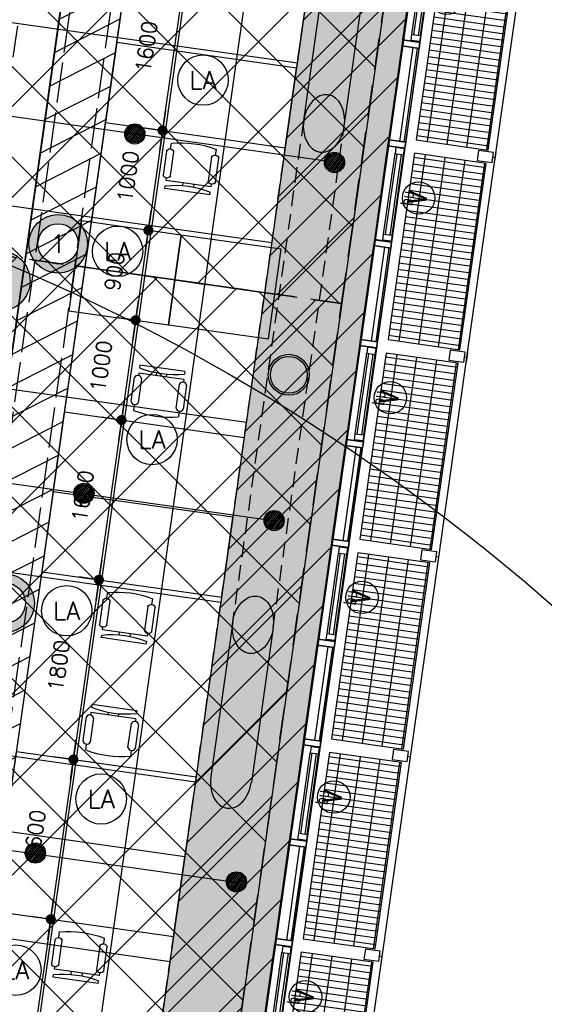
# Model space of a CAD drawing. Header units: millimetres. Extents: x -4107 to 114693, y -37499 to 54671.
# Tile 146 of 156: x 90798 to 96000, y 13889 to 23653. Entities that reach past the tile are written whole.
import ezdxf
from ezdxf.enums import TextEntityAlignment as Align

# ---------------------------------------------------------------- set-up
doc = ezdxf.new("R2010")
doc.units = ezdxf.units.MM
doc.header["$LTSCALE"] = 50
for name, pattern in [('B0702', [4.6875, 3.125, -1.5625]), ('XREF_06_Vloergoot installaties$0$E_GOOT5', [10, 8, -2]), ('XREF_06_werkset$0$B0702', [4.6875, 3.125, -1.5625])]:
    doc.linetypes.add(name, pattern=pattern)
for name, color, linetype in [('FOK_ BRANDSLANGHASPELS', 2, 'Continuous'), ('FOK_08---_MAATVOERING', 2, 'Continuous'), ('FOK_22_BINNENWANDEN', 2, 'Continuous'), ('FOK_82_LOS MEUBILAIR', 1, 'Continuous'), ('XREF_06_PLAFOND$0$AA00VV4-_SOLID252', 254, 'Continuous'), ('XREF_06_PLAFOND$0$AA45----_PLAFONDAFW', 1, 'Continuous'), ('XREF_06_PLAFOND$0$AI45----_PLAFONDAFW', 2, 'Continuous'), ('XREF_06_Sprinkler installatie$0$WL$1----', 3, 'Continuous'), ('XREF_06_Sprinkler installatie$0$WL524---', 4, 'Continuous'), ('XREF_06_Sprinkler installatie$0$WL6516--', 4, 'Continuous'), ('XREF_06_verlichting$0$EL6311--', 3, 'Continuous'), ('XREF_06_Vloergoot installaties$0$EL6131--_VG', 3, 'Continuous'), ('XREF_06_Vloergoot installaties$0$EL6222--', 3, 'Continuous'), ('XREF_06_werkset$0$AA22E---_TPGBETON', 242, 'Continuous'), ('XREF_06_werkset$0$AA23NH2-_STAAL', 242, 'Continuous'), ('XREF_06_werkset$0$AA28G---_PREFABBETON', 242, 'Continuous'), ('XREF_06_werkset$0$AI28XH2-_STAAL', 1, 'Continuous'), ('XREF_06_werkset$0$AI31----_BUITENKOZ', 242, 'Continuous'), ('XREF_06_werkset$0$AI31XH4-_ALUMINIUM', 242, 'Continuous'), ('XREF_06_werkset$0$AI32XI--_HOUT', 242, 'Continuous'), ('XREF_06_werkset$0$AI35----_PLAFONDS', 242, 'Continuous'), ('XREF_06_werkset$0$AL$1A---_ALGEMEEN', 7, 'Continuous'), ('XREF_06_werkset$0$AL21RO0-_GLASPLAAT', 2, 'Continuous'), ('XREF_06_werkset$0$AL22E---_TPGBETON', 4, 'Continuous'), ('XREF_06_werkset$0$AL23NH2-_STAAL', 1, 'Continuous'), ('XREF_06_werkset$0$AL28G---_PREFABBETON', 4, 'Continuous'), ('XREF_06_werkset$0$AL28XH2-_STAAL', 4, 'Continuous'), ('XREF_06_werkset$0$AL31----_BUITENKOZ', 2, 'Continuous'), ('XREF_06_werkset$0$AL31XH4-_ALUMINIUM', 2, 'Continuous'), ('XREF_06_werkset$0$AT$1A---_ALGEMEEN', 7, 'Continuous'), ('XREF_06_werkset$0$AT$8A---_HULPLIJNEN', 241, 'Continuous'), ('XREF_06_werkset$0$AZ22E---_TPGBETON', 4, 'Continuous')]:
    doc.layers.add(name, color=color, linetype=linetype)
doc.styles.add('FOK-DIM', font='romans.shx')
doc.styles.add('XREF_06_Sprinkler installatie$0$Standard', font='txt')
doc.styles.add('XREF_06_verlichting$0$BURO-018', font='simplex.shx', dxfattribs={"height": 180})
doc.styles.add('XREF_06_Vloergoot installaties$0$BURO-018', font='simplex.shx', dxfattribs={"height": 180})
doc.styles.add('XREF_06_werkset$0$00_100', font='ABTPR.SHX', dxfattribs={"width": 0.8, "height": 120})
doc.styles.add('XREF_06_werkset$0$02_100', font='B-GBP.SHX', dxfattribs={"width": 0.8, "height": 250})
doc.dimstyles.new('FOK-100', dxfattribs={"dimscale": 100, "dimtxt": 1.5, "dimasz": 1, "dimexe": 2, "dimexo": 0, "dimgap": 2, "dimtad": 1, "dimdec": 0, "dimzin": 11, "dimdsep": 46, "dimtxsty": 'FOK-DIM', "dimblk1": 'DOT', "dimblk2": 'DOT', "dimsah": 1, "dimcen": 2.5, "dimclrd": 256, "dimclre": 256, "dimclrt": 256, "dimadec": 0, "dimazin": 0, "dimtfac": 1, "dimtdec": 0, "dimtix": 1, "dimtmove": 2, "dimatfit": 3, "dimldrblk": 'DOT', "dimfxl": 2, "dimtolj": 1, "dimtzin": 0, "dimarcsym": 0})

# ---------------------------------------------------------------- blocks, each defined once
blk = doc.blocks.new('XREF_06_Sprinkler installatie$0$SP-KOP02')
at = {"color": 0, "linetype": 'Continuous'}
for p, q in [((-0.875, -0.023), (0.023, 0.875)), ((-0.847, -0.219), (0.219, 0.847)), ((-0.843, 0.233), (-0.233, 0.843)), ((-0.786, -0.383), (0.383, 0.786)), ((-0.702, -0.523), (0.523, 0.702)), ((-0.595, -0.641), (0.641, 0.595)), ((-0.469, -0.739), (0.739, 0.469)), ((-0.32, -0.815), (0.815, 0.32)), ((-0.144, -0.863), (0.863, 0.144)), ((0.072, -0.872), (0.872, -0.072)), ((0.381, -0.788), (0.788, -0.381))]:
    blk.add_line(p, q, dxfattribs=at)
at = {"color": 0, "linetype": 'Continuous', "const_width": 0.875}
blk.add_lwpolyline([(-0.438, 0, 1), (0.438, 0, 1)], format="xyb", close=True, dxfattribs=at)
at = {"color": 0, "linetype": 'Continuous'}
for radius in [1, 0.875]:
    blk.add_circle((0, 0), radius, dxfattribs=at)
at = {"color": 0, "linetype": 'Continuous', "style": 'XREF_06_Sprinkler installatie$0$Standard', "flags": 1}
for tag, p in [('SP_MATCODE', (2, 2)), ('SP_TEMP', (2, -3)), ('SP_DOORL', (2, -5)), ('SP_KFACT', (2, -7)), ('SP_SPRHK', (2, -9)), ('SP_KLEP', (2, -11))]:
    blk.add_attdef(tag, p, '', height=1, dxfattribs=at)
blk = doc.blocks.new('XREF_06_Sprinkler installatie')
at = {"layer": 'XREF_06_Sprinkler installatie$0$WL$1----'}
h = blk.add_hatch(dxfattribs=at)
h.set_pattern_fill('JIS_WOOD', color=256, scale=500, style=0)
h.set_pattern_definition([(45, (0, -36464.7), (-250, 250), [])])
h.paths.add_polyline_path([(30743.8, 36094.7), (95370.7, 36094.7), (86389.5, -27327.7), (59723.1, -18673.6), (68740.5, 7763.6), (69241.7, 10785.2), (68849, 13405.9), (67638.6, 16023.5), (65645.6, 18159.9), (63178.4, 19545.4), (60388.2, 20131.5), (28895, 21976)], flags=16)
h.paths.add_polyline_path([(29853.9, 37108.7), (96538.4, 37108.7), (87224.3, -28664.7), (58653.6, -19392.5), (68002.1, 8015.3), (68349.5, 9912.5), (68461.1, 10706.3), (68321.4, 11469.3), (68229.8, 12765.7), (68109.2, 13218.5), (67906.9, 13527.4), (67399.1, 14920.6), (67172.5, 15065.3), (66709.9, 15980.2), (66021.2, 16693), (65104.6, 17592.2), (63974.8, 18325.8), (62832.6, 18841.7), (59822.5, 19383.9), (28023.7, 21252.6)])
for points in [[(29853.9, 37108.7), (96538.4, 37108.7), (87224.3, -28664.7), (58653.6, -19392.5), (68002.1, 8015.3), (68349.5, 9912.5), (68461.1, 10706.3), (68321.4, 11469.3), (68229.8, 12765.7), (68109.2, 13218.5), (67906.9, 13527.4), (67399.1, 14920.6), (67172.5, 15065.3), (66709.9, 15980.2), (66021.2, 16693), (65104.6, 17592.2), (63974.8, 18325.8), (62832.6, 18841.7), (59822.5, 19383.9), (28023.7, 21252.6)], [(30743.8, 36094.7), (95370.7, 36094.7), (86389.5, -27327.7), (59723.1, -18673.6), (68740.5, 7763.6), (69241.7, 10785.2), (68849, 13405.9), (67638.6, 16023.5), (65645.6, 18159.9), (63178.4, 19545.4), (60388.2, 20131.5), (28895, 21976)]]:
    blk.add_lwpolyline(points, close=True, dxfattribs=at)
at = {"layer": 'XREF_06_Sprinkler installatie$0$WL524---'}
for p, q in [((89003.9, 22937.9), (93906.9, 22243.6)), ((85537.2, 19785.8), (93355.7, 18678.6)), ((85013.6, 16222.4), (92959.8, 15097.1))]:
    blk.add_line(p, q, dxfattribs=at)
at = {"layer": 'XREF_06_Sprinkler installatie$0$WL6516--', "xscale": 99.9999999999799, "yscale": 100, "zscale": 100, "rotation": 7.589429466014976}
for p in [(91940, 22520.1), (93920, 22236.7), (91435.3, 18955.7), (93320.8, 18685.6), (90954, 15387.9), (92947.4, 15102.6)]:
    blk.add_blockref('XREF_06_Sprinkler installatie$0$SP-KOP02', p, dxfattribs=at)
blk = doc.blocks.new('XREF_06_Vloergoot installaties$0$E00415')
at = {"linetype": 'Continuous'}
h = blk.add_hatch(color=0, dxfattribs=at)
edge = h.paths.add_edge_path()
edge.add_arc((0, 0), 2.9, 0, 360)
edge = h.paths.add_edge_path(flags=16)
edge.add_arc((0, 0), 2, 0, 360)
at = {"color": 0, "linetype": 'Continuous'}
for radius in [2.9, 2]:
    blk.add_circle((0, 0), radius, dxfattribs=at)
at = {"color": 0, "linetype": 'Continuous', "style": 'XREF_06_Vloergoot installaties$0$BURO-018'}
for tag, p in [('E_GKAST', (0, 8)), ('E_GROEP', (0, 5)), ('E_SGROEP', (4.5, 5))]:
    blk.add_attdef(tag, text='', height=1.8, dxfattribs=at).set_placement(p, align=Align.MIDDLE)
at = {"color": 0, "linetype": 'Continuous', "style": 'XREF_06_Vloergoot installaties$0$BURO-018', "flags": 1}
for tag, p in [('E_VERMCODE', (13, 5)), ('E_MATCODE', (0, 0))]:
    blk.add_attdef(tag, text='', height=1.8, dxfattribs=at).set_placement(p, align=Align.MIDDLE)
blk = doc.blocks.new('XREF_06_Vloergoot installaties')
at = {"layer": 'XREF_06_Vloergoot installaties$0$EL6131--_VG', "linetype": 'XREF_06_Vloergoot installaties$0$E_GOOT5'}
for p, q in [((84799.2, -25148), (92910.3, 32291.1)), ((84459.1, -24696.2), (92458.3, 31951.4))]:
    blk.add_line(p, q, dxfattribs=at)
at = {"layer": 'XREF_06_Vloergoot installaties$0$EL6222--'}
ref = blk.add_blockref('XREF_06_Vloergoot installaties$0$E00415', (91179.7, 21429.9), dxfattribs=dict(at, xscale=99.99999999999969, yscale=100, zscale=100, rotation=352.2551880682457))
ref.add_attrib('E_GROEP', '1', dxfattribs={"layer": '0', "color": 1, "linetype": 'Continuous', "height": 180, "style": 'XREF_06_Vloergoot installaties$0$BURO-018'}).set_placement((91179.7, 21429.9), align=Align.MIDDLE)
ref = blk.add_blockref('XREF_06_Vloergoot installaties$0$E00415', (90654.5, 17867.6), dxfattribs=dict(at, xscale=99.99999999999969, yscale=100, zscale=100, rotation=352.2551880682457))
ref.add_attrib('E_GROEP', '1', dxfattribs={"layer": '0', "color": 1, "linetype": 'Continuous', "height": 180, "style": 'XREF_06_Vloergoot installaties$0$BURO-018'}).set_placement((90654.5, 17867.6), align=Align.MIDDLE)
blk = doc.blocks.new('XREF_06_PLAFOND')
at = {"layer": 'XREF_06_PLAFOND$0$AA00VV4-_SOLID252'}
h = blk.add_hatch(color=256, dxfattribs=at)
edge = h.paths.add_edge_path()
edge.add_line((87220.1, -28652.8), (96531.3, 37099.7))
edge.add_line((96531.3, 37099.7), (29925.1, 37099.7))
edge.add_line((29925.1, 37099.7), (27765.5, 20607.3))
edge.add_line((27765.5, 20607.3), (31097.5, 20428.6))
edge.add_line((31097.5, 20428.6), (31103.1, 20519.4))
edge.add_line((31103.1, 20519.4), (31163, 20516.2))
edge.add_line((31163, 20516.2), (31182.2, 20829.6))
edge.add_line((31182.2, 20829.6), (60332.4, 19103.1))
edge.add_arc((59884.7, 10785.2), 8330, -18.83392, 86.91943, ccw=False)
edge.add_line((67768.7, 8096), (58457.3, -19218.5))
edge.add_line((58457.3, -19218.5), (58452.6, -19217))
edge.add_line((58452.6, -19217), (58423.3, -19307.3))
edge.add_line((58423.3, -19307.3), (87220.1, -28652.8))
edge = h.paths.add_edge_path(flags=16)
edge.add_arc((59884.7, 10785.2), 9330, 341.17597, 446.61048)
edge.add_line((60436.4, 20098.9), (31243.3, 21827.8))
edge.add_line((31243.3, 21827.8), (28955.1, 21950.5))
edge.add_line((28955.1, 21950.5), (30807, 36094.7))
edge.add_line((30807, 36094.7), (95373.9, 36094.7))
edge.add_line((95373.9, 36094.7), (86392.8, -27327.7))
edge.add_line((86392.8, -27327.7), (59702.3, -18665.8))
edge.add_line((59702.3, -18665.8), (68715.7, 7774.7))
at = {"layer": 'XREF_06_PLAFOND$0$AA45----_PLAFONDAFW'}
h = blk.add_hatch(dxfattribs=at)
h.set_pattern_fill('ANSI31', color=256, scale=2200, angle=342.02, style=0)
h.set_pattern_definition([(27.02, (0, 0), (-124.9329, 244.9832), [])])
h.paths.add_polyline_path([(84075.3, -26575.6), (84654.6, -26763.6), (93555.9, 36094.7), (92949.9, 36094.7)])
at = {"layer": 'XREF_06_PLAFOND$0$AI45----_PLAFONDAFW'}
h = blk.add_hatch(dxfattribs=at)
h.set_pattern_fill('_USER,_O', color=256, scale=1800, pattern_type=0)
h.set_pattern_definition([(351.94, (60508.5, -17546.5), (252.38, 1782.22), [])])
edge = h.paths.add_edge_path(flags=16)
edge.add_arc((41622.2, 26897.4), 5449.9, 0, 180)
edge.add_arc((41622.2, 26897.4), 5449.9, 180, 360)
h.paths.add_polyline_path([(49833.5, 30277.3), (51633.5, 30277.3), (51633.5, 27677.3), (49833.5, 27677.3)], flags=16)
edge = h.paths.add_edge_path(flags=16)
edge.add_arc((86127.3, 26613.5), 3800, 0, 180)
edge.add_arc((86127.3, 26613.5), 3800, 180, 360)
edge = h.paths.add_edge_path(flags=16)
edge.add_arc((74998.8, -10766.8), 5450, 0, 180)
edge.add_arc((74998.8, -10766.8), 5450, 180, 360)
edge = h.paths.add_edge_path()
edge.add_arc((59888.1, 10791.1), 9323.9, 341.24236, 446.62909)
edge.add_line((60436.4, 20098.9), (31243.3, 21827.8))
edge.add_line((31243.3, 21827.8), (28955.1, 21950.5))
edge.add_line((28955.1, 21950.5), (30807, 36094.7))
edge.add_line((30807, 36094.7), (95373.9, 36094.7))
edge.add_line((95373.9, 36094.7), (86392.8, -27327.7))
edge.add_line((86392.8, -27327.7), (59702.3, -18665.8))
edge.add_line((59702.3, -18665.8), (68716.8, 7792.9))
h = blk.add_hatch(dxfattribs=at)
h.set_pattern_fill('_USER,_O', color=256, scale=600, angle=90, pattern_type=0)
h.set_pattern_definition([(81.94, (95317.84, 35698.9), (-594.073, 84.126), [])])
edge = h.paths.add_edge_path(flags=16)
edge.add_arc((86127.3, 26613.5), 3800, 0, 360)
edge = h.paths.add_edge_path(flags=16)
edge.add_arc((74998.8, -10766.8), 5450, 0, 360)
edge = h.paths.add_edge_path(flags=16)
edge.add_arc((41622.2, 26897.4), 5449.9, 0, 360)
h.paths.add_polyline_path([(49933.5, 30177.3), (51533.5, 30177.3), (51533.5, 27777.3), (49933.5, 27777.3)], flags=16)
edge = h.paths.add_edge_path()
edge.add_arc((59888.1, 10791.1), 9323.9, 341.24236, 446.62909)
edge.add_line((60436.4, 20098.9), (31243.3, 21827.8))
edge.add_line((31243.3, 21827.8), (28955.1, 21950.5))
edge.add_line((28955.1, 21950.5), (30807, 36094.7))
edge.add_line((30807, 36094.7), (95373.9, 36094.7))
edge.add_line((95373.9, 36094.7), (86392.8, -27327.7))
edge.add_line((86392.8, -27327.7), (59702.3, -18665.8))
edge.add_line((59702.3, -18665.8), (68716.8, 7792.9))
at = {"layer": 'XREF_06_PLAFOND$0$AA45----_PLAFONDAFW'}
blk.add_lwpolyline([(84075.3, -26575.6), (84654.6, -26763.6), (93555.9, 36094.7), (92949.9, 36094.7)], close=True, dxfattribs=at)
blk = doc.blocks.new('XREF_06_verlichting$0$1115B3A')
at = {"color": 0, "linetype": 'Continuous'}
blk.add_circle((0, 0), 2.5, dxfattribs=at)
at = {"color": 0, "linetype": 'Continuous', "style": 'XREF_06_verlichting$0$BURO-018'}
for tag, p in [('E_GKAST', (0, 8)), ('E_GROEP', (0, 5)), ('E_SGROEP', (4.5, 5)), ('E_ARMCODE', (0, 0)), ('E_SLET', (4.5, -1))]:
    blk.add_attdef(tag, text='', height=1.8, dxfattribs=at).set_placement(p, align=Align.MIDDLE)
blk = doc.blocks.new('XREF_06_verlichting')
at = {"layer": 'XREF_06_verlichting$0$EL6311--'}
ref = blk.add_blockref('XREF_06_verlichting$0$1115B3A', (92615.8, 23053.8), dxfattribs=dict(at, xscale=100, yscale=100, zscale=100))
ref.add_attrib('E_ARMCODE', 'LA', dxfattribs={"layer": '0', "color": 1, "linetype": 'Continuous', "height": 180, "style": 'XREF_06_verlichting$0$BURO-018'}).set_placement((92615.8, 23053.8), align=Align.MIDDLE)
ref = blk.add_blockref('XREF_06_verlichting$0$1115B3A', (91769.3, 21355.7), dxfattribs=dict(at, xscale=100, yscale=100, zscale=100))
ref.add_attrib('E_ARMCODE', 'LA', dxfattribs={"layer": '0', "color": 1, "linetype": 'Continuous', "height": 180, "style": 'XREF_06_verlichting$0$BURO-018'}).set_placement((91769.3, 21355.7), align=Align.MIDDLE)
ref = blk.add_blockref('XREF_06_verlichting$0$1115B3A', (92111, 19489.3), dxfattribs=dict(at, xscale=100, yscale=100, zscale=100))
ref.add_attrib('E_ARMCODE', 'LA', dxfattribs={"layer": '0', "color": 1, "linetype": 'Continuous', "height": 180, "style": 'XREF_06_verlichting$0$BURO-018'}).set_placement((92111, 19489.3), align=Align.MIDDLE)
ref = blk.add_blockref('XREF_06_verlichting$0$1115B3A', (91264.6, 17791.3), dxfattribs=dict(at, xscale=100, yscale=100, zscale=100))
ref.add_attrib('E_ARMCODE', 'LA', dxfattribs={"layer": '0', "color": 1, "linetype": 'Continuous', "height": 180, "style": 'XREF_06_verlichting$0$BURO-018'}).set_placement((91264.6, 17791.3), align=Align.MIDDLE)
ref = blk.add_blockref('XREF_06_verlichting$0$1115B3A', (91606.3, 15924.9), dxfattribs=dict(at, xscale=100, yscale=100, zscale=100))
ref.add_attrib('E_ARMCODE', 'LA', dxfattribs={"layer": '0', "color": 1, "linetype": 'Continuous', "height": 180, "style": 'XREF_06_verlichting$0$BURO-018'}).set_placement((91606.3, 15924.9), align=Align.MIDDLE)
ref = blk.add_blockref('XREF_06_verlichting$0$1115B3A', (90759.8, 14226.8), dxfattribs=dict(at, xscale=100, yscale=100, zscale=100))
ref.add_attrib('E_ARMCODE', 'LA', dxfattribs={"layer": '0', "color": 1, "linetype": 'Continuous', "height": 180, "style": 'XREF_06_verlichting$0$BURO-018'}).set_placement((90759.8, 14226.8), align=Align.MIDDLE)
blk = doc.blocks.new('WP 1600-800')
at = {"linetype": 'Continuous'}
for p, q in [((569, 1600.1), (595.5, 1600.1)), ((569, 1600.1), (569, 1149.6)), ((648.5, 1600.1), (675, 1600.1)), ((648.5, 1600.1), (648.5, 1149.6)), ((701.5, 1636.1), (940, 1636.1)), ((940, 1564.1), (701.5, 1564.1)), ((966.5, 1600.1), (1022, 1600.1)), ((648.5, 1427.8), (620.3, 1427.8)), ((620.9, 1321.8), (648.5, 1321.8)), ((701.5, 1185.6), (940, 1185.6)), ((569, 1149.6), (595.5, 1149.6)), ((648.5, 1149.6), (675, 1149.6)), ((935.6, 1113), (697.1, 1113)), ((966.5, 1149.6), (1022, 1149.6))]:
    blk.add_line(p, q, dxfattribs=at)
blk.add_lwpolyline([(1133.9, 2274.8), (1933.9, 2274.8), (1933.9, 474.8), (1133.9, 474.8)], close=True)
for centre, radius, start, end in [((-348.6, 1374.8), 970.6, 346.5803, 13.4197), ((712.7, 1600.1), 37.7, 107.28561, 252.71439), ((928.8, 1600.1), 37.7, 287.28561, 72.71439), ((77.9, 1374.8), 970.6, 346.5803, 13.4197), ((710.9, 1148.6), 38.2, 104.35438, 248.70731), ((926.1, 1150), 38.2, 284.35438, 68.70731)]:
    blk.add_arc(centre, radius, start, end, dxfattribs=at)
blk = doc.blocks.new('XREF_06_werkset$0$V-H-28G001_B09145W02')
at = {"layer": 'XREF_06_werkset$0$AA28G---_PREFABBETON'}
blk.add_hatch(color=254, dxfattribs=at).paths.add_polyline_path([(300, 0, 0.57735), (-150, 259.8, 0.57735), (-150, -259.8, 0.57735)])
h = blk.add_hatch(dxfattribs=at)
h.set_pattern_fill('KALKZST', color=1, scale=880, style=0)
h.set_pattern_definition([(45, (0, 0), (-390.3, 390.3), [])])
h.paths.add_polyline_path([(300, 0, 0.57735), (-150, 259.8, 0.57735), (-150, -259.8, 0.57735)])
at = {"layer": 'XREF_06_werkset$0$AL28G---_PREFABBETON'}
blk.add_circle((0, 0), 300, dxfattribs=at)
blk = doc.blocks.new('XREF_06_werkset$0$281B406F')
for radius in [203.2, 183.2]:
    blk.add_circle((0, 0), radius)
blk = doc.blocks.new('XREF_06_werkset$0$V-H-28X00B_09145B1')
at = {"layer": 'XREF_06_werkset$0$AI28XH2-_STAAL'}
for p, q in [((93614.8, 22652.8), (93832.2, 24187.5)), ((94016.8, 22595.9), (94234.2, 24130.6)), ((92910.6, 17681.2), (92693.2, 16146.5)), ((93312.6, 17624.3), (93095.2, 16089.6))]:
    blk.add_line(p, q, dxfattribs=at)
at = {"layer": 'XREF_06_werkset$0$AI28XH2-_STAAL', "linetype": 'XREF_06_werkset$0$B0702'}
for p, q in [((93613.5, 22653.7), (92909.2, 17682.1)), ((93311.2, 17625.1), (94015.5, 22596.8))]:
    blk.add_line(p, q, dxfattribs=at)
at = {"layer": 'XREF_06_werkset$0$AI28XH2-_STAAL'}
blk.add_ellipse((92894.2, 16118.1), major_axis=(40.3, 284.2), ratio=0.707107, start_param=1.570796, end_param=4.712389, dxfattribs=at)
at = {"layer": 'XREF_06_werkset$0$AL28XH2-_STAAL', "extrusion": (0, 0, -1)}
blk.add_ellipse((93815.8, 22624.4), major_axis=(40.3, 284.2), ratio=0.707107, dxfattribs=at)
at = {"layer": 'XREF_06_werkset$0$AL28XH2-_STAAL'}
blk.add_ellipse((93111.6, 17652.7), major_axis=(40.3, 284.2), ratio=0.707107, start_param=3.141593, end_param=9.424778, dxfattribs=at)
blk.add_blockref('XREF_06_werkset$0$V-H-28G001_B09145W02', (90600.9, 21061.4))
blk.add_blockref('XREF_06_werkset$0$281B406F', (93466.9, 20131.3), dxfattribs=at)
blk = doc.blocks.new('XREF_06_werkset$0$281KOF8D')
blk.add_lwpolyline([(-50, -75), (50, -75), (50, 75), (-50, 75)], close=True)
blk = doc.blocks.new('XREF_06_werkset$0$V-H-00-01Z_09145B1')
at = {"layer": 'XREF_06_werkset$0$AA23NH2-_STAAL', "color": 13}
for p, q in [((107.9, -820), (107.9, -100)), ((173.9, -820), (173.9, -100)), ((239.9, -820), (239.9, -100)), ((305.9, -820), (305.9, -100)), ((371.9, -820), (371.9, -100)), ((437.9, -820), (437.9, -100)), ((503.9, -820), (503.9, -100)), ((569.9, -820), (569.9, -100)), ((635.9, -820), (635.9, -100)), ((701.9, -820), (701.9, -100)), ((767.9, -820), (767.9, -100)), ((833.9, -820), (833.9, -100)), ((899.9, -820), (899.9, -100)), ((965.9, -820), (965.9, -100)), ((1031.9, -820), (1031.9, -100)), ((1097.9, -820), (1097.9, -100)), ((1163.9, -820), (1163.9, -100)), ((1229.9, -820), (1229.9, -100)), ((1295.9, -820), (1295.9, -100)), ((1361.9, -820), (1361.9, -100)), ((1427.9, -820), (1427.9, -100)), ((1493.9, -820), (1493.9, -100)), ((1559.9, -820), (1559.9, -100)), ((1625.9, -820), (1625.9, -100)), ((1691.9, -820), (1691.9, -100)), ((1757.9, -820), (1757.9, -100)), ((1823.9, -820), (1823.9, -100)), ((1889.9, -820), (1889.9, -100)), ((67, -211.2), (1933, -211.2)), ((67, -409.2), (1933, -409.2)), ((67, -607.2), (1933, -607.2)), ((67, -805.2), (1933, -805.2))]:
    blk.add_line(p, q, dxfattribs=at)
at = {"layer": 'XREF_06_werkset$0$AI28XH2-_STAAL'}
for p, q in [((-50, -901), (50, -901)), ((1950, -901), (2050, -901))]:
    blk.add_line(p, q, dxfattribs=at)
at = {"layer": 'XREF_06_werkset$0$AL21RO0-_GLASPLAAT', "color": 3}
blk.add_lwpolyline([(0, -900), (2000, -900)], dxfattribs=at)
at = {"layer": 'XREF_06_werkset$0$AL23NH2-_STAAL'}
blk.add_lwpolyline([(1933, -100), (67, -100), (67, -820), (67, -820), (67, -820), (1933, -820), (1933, -100), (1933, -100)], close=True, dxfattribs=at)
at = {"layer": 'XREF_06_werkset$0$AL28XH2-_STAAL'}
for p, q in [((0, -901), (0, -875)), ((2000, -901), (2000, -875))]:
    blk.add_line(p, q, dxfattribs=at)
at = {"layer": 'XREF_06_werkset$0$AL28XH2-_STAAL', "rotation": 180}
for p in [(0, -800), (2000, -800)]:
    blk.add_blockref('XREF_06_werkset$0$281KOF8D', p, dxfattribs=at)
blk = doc.blocks.new('XREF_06_werkset$0$V-K-39-003S_B09145W02')
at = {"color": 0, "linetype": 'ByBlock'}
blk.add_lwpolyline([(-60, 9), (-60, -161), (0, -161), (0, 9)], close=True, dxfattribs=at)
blk = doc.blocks.new('XREF_06_werkset$0$V-K-39-003X_B09145W02')
at = {"color": 0, "linetype": 'ByBlock'}
blk.add_lwpolyline([(60, 9), (60, -161), (0, -161), (0, 9)], close=True, dxfattribs=at)
blk = doc.blocks.new('XREF_06_werkset$0$V-K-39-005S_B09145W02')
at = {"color": 0}
blk.add_lwpolyline([(-67, 0), (-67, -85), (0, -85), (0, 0)], close=True, dxfattribs=at)
blk = doc.blocks.new('XREF_06_werkset$0$V-K-39-005X_B09145W02')
at = {"color": 0}
blk.add_lwpolyline([(67, 0), (67, -85), (0, -85), (0, 0)], close=True, dxfattribs=at)
blk = doc.blocks.new('XREF_06_werkset$0$V-H-31-00JX_B09145W02')
at = {"layer": 'XREF_06_werkset$0$AI31XH4-_ALUMINIUM'}
for p, q in [((60, 89.5), (1000, 89.5)), ((127, 9.5), (933, 9.5)), ((60, -80.5), (1000, -80.5)), ((127, -75.5), (933, -75.5))]:
    blk.add_line(p, q, dxfattribs=at)
at = {"layer": 'XREF_06_werkset$0$AL$1A---_ALGEMEEN'}
blk.add_circle((530, -284), 161, dxfattribs=at)
at = {"layer": 'XREF_06_werkset$0$AL31XH4-_ALUMINIUM'}
for p, q in [((127, -10.5), (933, -10.5)), ((127, -55.5), (933, -55.5))]:
    blk.add_line(p, q, dxfattribs=at)
for name, p in [('XREF_06_werkset$0$V-K-39-003X_B09145W02', (0, 80.5)), ('XREF_06_werkset$0$V-K-39-003S_B09145W02', (1060, 80.5))]:
    blk.add_blockref(name, p, dxfattribs=at)
at = {"layer": 'XREF_06_werkset$0$AL31XH4-_ALUMINIUM', "xscale": 0.8955223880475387}
for name, p in [('XREF_06_werkset$0$V-K-39-005X_B09145W02', (67, 9.5)), ('XREF_06_werkset$0$V-K-39-005S_B09145W02', (993, 9.5))]:
    blk.add_blockref(name, p, dxfattribs=at)
at = {"layer": 'XREF_06_werkset$0$AT$1A---_ALGEMEEN', "color": 7, "style": 'XREF_06_werkset$0$02_100', "width": 0.8}
blk.add_text('v', height=250, dxfattribs=at).set_placement((530, -241.4), align=Align.MIDDLE_CENTER)
at = {"layer": 'XREF_06_werkset$0$AT$8A---_HULPLIJNEN', "color": 1, "style": 'XREF_06_werkset$0$00_100', "width": 0.8}
blk.add_text('bu', height=120, dxfattribs=at).set_placement((440.1, -233.8))
blk = doc.blocks.new('XREF_06_werkset$0$V-H-31-00KX_B09145W02')
at = {"layer": 'XREF_06_werkset$0$AI31----_BUITENKOZ'}
for p, q in [((60, 89.5), (1000, 89.5)), ((60, -80.5), (1000, -80.5))]:
    blk.add_line(p, q, dxfattribs=at)
at = {"layer": 'XREF_06_werkset$0$AL31----_BUITENKOZ'}
for p, q in [((60, -20.5), (1000, -20.5)), ((60, -65.5), (1000, -65.5))]:
    blk.add_line(p, q, dxfattribs=at)
for name, p in [('XREF_06_werkset$0$V-K-39-003X_B09145W02', (0, 80.5)), ('XREF_06_werkset$0$V-K-39-003S_B09145W02', (1060, 80.5))]:
    blk.add_blockref(name, p, dxfattribs=at)
blk = doc.blocks.new('*U812')
at = {"layer": 'XREF_06_werkset$0$AA22E---_TPGBETON'}
blk.add_hatch(color=254, dxfattribs=at).paths.add_polyline_path([(180886.2, 33875.7, -0.216887), (180886.2, 36775.7), (180995.8, 36995.7, -0.59495), (187147.6, 36995.7), (187257.3, 36775.7, -0.065625), (187524.2, 35900.7), (187828, 35900.7), (187524.2, 35900.7), (187828, 35900.7, 13.141295), (187828, 34750.7), (187524.2, 34750.7), (187828, 34750.7), (187524.2, 34750.7, -0.065625), (187257.3, 33875.7), (187147.6, 33655.7, -0.59495), (180995.8, 33655.7)])
h = blk.add_hatch(dxfattribs=at)
h.set_pattern_fill('AR-CONC', color=1, scale=88, style=0)
h.set_pattern_definition([(50, (0, 0), (631.189, -55.2219), [66, -726]), (355, (0, 0), (-122.1012, 661.929), [52.8, -580.8]), (100.4514, (52.6, -4.6), (509.0883, 606.7068), [56.0914, -617.005]), (46.1842, (0, 176), (939.172, -145.6567), [99, -1089]), (96.6356, (78.3, 163.9), (822.503, 857.2237), [84.137, -925.5074]), (351.1842, (0, 176), (822.5025, 857.2244), [79.2, -871.2]), (21, (88, 132), (525.2782, -354.3046), [66, -726]), (326, (88, 132), (214.1175, 638.132), [52.8, -580.8]), (71.4514, (131.8, 102.5), (739.396, 283.8268), [56.0914, -617.005]), (37.5, (0, 0), (10.70067, 292.9466), [0, -573.76, 0, -589.6, 0, -583]), (7.5, (0, 0), (231.5012, 347.0823), [0, -336.16, 0, -560.56, 0, -222.2]), (327.5, (-196.24, 0), (469.76374, -19.8483), [0, -220, 0, -686.4, 0, -910.8]), (317.5, (-284.24, 0), (513.2038, 88.0924), [0, -286, 0, -455.84, 0, -646.8])])
h.paths.add_polyline_path([(180886.2, 33875.7, -0.216887), (180886.2, 36775.7), (180995.8, 36995.7, -0.59495), (187147.6, 36995.7), (187257.3, 36775.7, -0.065625), (187524.2, 35900.7), (187828, 35900.7), (187524.2, 35900.7), (187828, 35900.7, 13.141295), (187828, 34750.7), (187524.2, 34750.7), (187828, 34750.7), (187524.2, 34750.7, -0.065625), (187257.3, 33875.7), (187147.6, 33655.7, -0.59495), (180995.8, 33655.7)])
at = {"layer": 'XREF_06_werkset$0$AL22E---_TPGBETON'}
for points in [[(187828, 35900.7, 13.141295), (187828, 34750.7)], [(180995.8, 36995.7, -0.59495), (187147.6, 36995.7)], [(180886.2, 33875.7, -0.216887), (180886.2, 36775.7)], [(187257.3, 36775.7, -0.065625), (187524.2, 35900.7)], [(187524.2, 34750.7, -0.065625), (187257.3, 33875.7)], [(187147.6, 33655.7, -0.59495), (180995.8, 33655.7)]]:
    blk.add_lwpolyline(points, format="xyb", dxfattribs=at)
for points in [[(187828, 35900.7), (187524.2, 35900.7)], [(187524.2, 34750.7), (187828, 34750.7)]]:
    blk.add_lwpolyline(points, dxfattribs=at)
at = {"layer": 'XREF_06_werkset$0$AZ22E---_TPGBETON'}
blk.add_lwpolyline([(187676.2, 35900.7, 12.61639), (187676.2, 34750.7)], format="xyb", dxfattribs=at)
blk = doc.blocks.new('XREF_06_werkset')
at = {"layer": 'XREF_06_werkset$0$AI32XI--_HOUT'}
for p, q in [((96727, 37269.7), (87360.1, -28877)), ((96260.2, 36864.3), (87026.4, -28342.5))]:
    blk.add_line(p, q, dxfattribs=at)
at = {"layer": 'XREF_06_werkset$0$AI35----_PLAFONDS', "linetype": 'XREF_06_werkset$0$B0702'}
blk.add_lwpolyline([(68715.7, 7774.7), (59702.3, -18665.8), (86392.8, -27327.7), (95373.9, 36094.7), (30807, 36094.7), (28955, 21950.5), (31243.3, 21827.8), (60436.4, 20098.9, -0.495504)], format="xyb", close=True, dxfattribs=at)
blk.add_blockref('XREF_06_werkset$0$V-H-28X00B_09145B1', (0, 0))
for name, p, rotation in [('*U812', (-99859.7, 49833.1), 342.0199999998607), ('XREF_06_werkset$0$V-H-31-00JX_B09145W02', (94678.8, 23379.8), 81.9399999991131), ('XREF_06_werkset$0$V-H-00-01Z_09145B1', (94622.5, 22408.1), 81.9399999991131), ('XREF_06_werkset$0$V-H-31-00KX_B09145W02', (94538.6, 22389.7), 81.9399999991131), ('XREF_06_werkset$0$V-H-31-00JX_B09145W02', (94398.4, 21399.6), 81.9399999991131), ('XREF_06_werkset$0$V-H-00-01Z_09145B1', (94342.1, 20427.9), 81.9399999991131), ('XREF_06_werkset$0$V-H-31-00KX_B09145W02', (94258.2, 20409.5), 81.9399999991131), ('XREF_06_werkset$0$V-H-31-00JX_B09145W02', (94118, 19419.4), 81.9399999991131), ('XREF_06_werkset$0$V-H-00-01Z_09145B1', (94061.7, 18447.7), 81.9399999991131), ('XREF_06_werkset$0$V-H-31-00KX_B09145W02', (93977.8, 18429.2), 81.9399999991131), ('XREF_06_werkset$0$V-H-31-00JX_B09145W02', (93837.6, 17439.1), 81.9399999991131), ('XREF_06_werkset$0$V-H-00-01Z_09145B1', (93781.3, 16467.4), 81.9399999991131), ('XREF_06_werkset$0$V-H-31-00KX_B09145W02', (93697.3, 16449), 81.9399999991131), ('XREF_06_werkset$0$V-H-31-00JX_B09145W02', (93557.1, 15458.9), 81.9399999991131), ('XREF_06_werkset$0$V-H-00-01Z_09145B1', (93500.8, 14487.2), 81.9399999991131), ('XREF_06_werkset$0$V-H-31-00KX_B09145W02', (93416.9, 14468.8), 81.9399999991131), ('XREF_06_werkset$0$V-H-31-00JX_B09145W02', (93276.7, 13478.6), 81.9399999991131), ('XREF_06_werkset$0$V-H-00-01Z_09145B1', (93220.4, 12506.9), 81.9399999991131)]:
    blk.add_blockref(name, p, dxfattribs=dict(rotation=rotation))
blk = doc.blocks.new('DOT')
at = {"color": 0}
blk.add_line((-2, 0), (2, 0), dxfattribs=at)
at = {"color": 0, "const_width": 0.5}
blk.add_lwpolyline([(-0.25, 0, 1), (0.25, 0, 1)], format="xyb", close=True, dxfattribs=at)
blk = doc.blocks.new('*D122')
at = {"layer": 'Defpoints', "color": 0}
for p in [(92438.9, 24138.3), (92214.6, 22554.1), (92214.6, 22554.1)]:
    blk.add_point(p, dxfattribs=at)
at = {"layer": 'FOK_08---_MAATVOERING', "lineweight": -2}
for p, q in [((92438.9, 24138.3), (92240.9, 24166.4)), ((92424.9, 24039.3), (92228.6, 22653.1)), ((92214.6, 22554.1), (92016.6, 22582.2))]:
    blk.add_line(p, q, dxfattribs=at)
at = {"layer": 'FOK_08---_MAATVOERING', "lineweight": -2, "xscale": 100, "yscale": 100, "zscale": 100}
for p, rotation in [((92438.9, 24138.3), 81.94000000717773), ((92214.6, 22554.1), 261.9400000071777)]:
    blk.add_blockref('DOT', p, dxfattribs=dict(at, rotation=rotation))
at = {"layer": 'FOK_08---_MAATVOERING', "insert": (92054.5, 23384.8), "char_height": 150, "attachment_point": 5, "rotation": 81.94, "style": 'FOK-DIM'}
blk.add_mtext('\\A1;1600', dxfattribs=at)
blk = doc.blocks.new('*D123')
at = {"layer": 'Defpoints', "color": 0}
for p in [(92214.6, 22554.1), (92074.4, 21564), (92074.4, 21564)]:
    blk.add_point(p, dxfattribs=at)
at = {"layer": 'FOK_08---_MAATVOERING', "lineweight": -2}
for p, q in [((92214.6, 22554.1), (92016.6, 22582.2)), ((92200.6, 22455.1), (92088.4, 21663)), ((92074.4, 21564), (91876.4, 21592.1))]:
    blk.add_line(p, q, dxfattribs=at)
at = {"layer": 'FOK_08---_MAATVOERING', "lineweight": -2, "xscale": 100, "yscale": 100, "zscale": 100}
for p, rotation in [((92214.6, 22554.1), 81.94000000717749), ((92074.4, 21564), 261.9400000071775)]:
    blk.add_blockref('DOT', p, dxfattribs=dict(at, rotation=rotation))
at = {"layer": 'FOK_08---_MAATVOERING', "insert": (91872.2, 22097.6), "char_height": 150, "attachment_point": 5, "rotation": 81.94, "style": 'FOK-DIM'}
blk.add_mtext('\\A1;1000', dxfattribs=at)
blk = doc.blocks.new('*D124')
at = {"layer": 'Defpoints', "color": 0}
for p in [(92074.4, 21564), (91948.2, 20672.9), (91948.2, 20672.9)]:
    blk.add_point(p, dxfattribs=at)
at = {"layer": 'FOK_08---_MAATVOERING', "lineweight": -2}
for p, q in [((92074.4, 21564), (91876.4, 21592.1)), ((92060.4, 21465), (91962.2, 20771.9)), ((91948.2, 20672.9), (91750.2, 20700.9))]:
    blk.add_line(p, q, dxfattribs=at)
at = {"layer": 'FOK_08---_MAATVOERING', "lineweight": -2, "xscale": 100, "yscale": 100, "zscale": 100}
for p, rotation in [((92074.4, 21564), 81.94000000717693), ((91948.2, 20672.9), 261.9400000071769)]:
    blk.add_blockref('DOT', p, dxfattribs=dict(at, rotation=rotation))
at = {"layer": 'FOK_08---_MAATVOERING', "insert": (91739, 21157), "char_height": 150, "attachment_point": 5, "rotation": 81.94, "style": 'FOK-DIM'}
blk.add_mtext('\\A1;900', dxfattribs=at)
blk = doc.blocks.new('*D125')
at = {"layer": 'Defpoints', "color": 0}
for p in [(91948.2, 20672.9), (91808, 19682.8), (91808, 19682.8)]:
    blk.add_point(p, dxfattribs=at)
at = {"layer": 'FOK_08---_MAATVOERING', "lineweight": -2}
for p, q in [((91948.2, 20672.9), (91750.2, 20700.9)), ((91934.2, 20573.9), (91822, 19781.8)), ((91808, 19682.8), (91610, 19710.8))]:
    blk.add_line(p, q, dxfattribs=at)
at = {"layer": 'FOK_08---_MAATVOERING', "lineweight": -2, "xscale": 100, "yscale": 100, "zscale": 100}
for p, rotation in [((91948.2, 20672.9), 81.94000000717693), ((91808, 19682.8), 261.9400000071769)]:
    blk.add_blockref('DOT', p, dxfattribs=dict(at, rotation=rotation))
at = {"layer": 'FOK_08---_MAATVOERING', "insert": (91605.8, 20216.4), "char_height": 150, "attachment_point": 5, "rotation": 81.94, "style": 'FOK-DIM'}
blk.add_mtext('\\A1;1000', dxfattribs=at)
blk = doc.blocks.new('*D126')
at = {"layer": 'Defpoints', "color": 0}
for p in [(91808, 19682.8), (91583.6, 18098.6), (91583.6, 18098.6)]:
    blk.add_point(p, dxfattribs=at)
at = {"layer": 'FOK_08---_MAATVOERING', "lineweight": -2}
for p, q in [((91808, 19682.8), (91610, 19710.8)), ((91794, 19583.8), (91597.7, 18197.6)), ((91583.6, 18098.6), (91385.6, 18126.6))]:
    blk.add_line(p, q, dxfattribs=at)
at = {"layer": 'FOK_08---_MAATVOERING', "lineweight": -2, "xscale": 100, "yscale": 100, "zscale": 100}
for p, rotation in [((91808, 19682.8), 81.9400000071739), ((91583.6, 18098.6), 261.9400000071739)]:
    blk.add_blockref('DOT', p, dxfattribs=dict(at, rotation=rotation))
at = {"layer": 'FOK_08---_MAATVOERING', "insert": (91423.5, 18929.2), "char_height": 150, "attachment_point": 5, "rotation": 81.94, "style": 'FOK-DIM'}
blk.add_mtext('\\A1;1600', dxfattribs=at)
blk = doc.blocks.new('*D127')
at = {"layer": 'Defpoints', "color": 0}
for p in [(91583.6, 18098.6), (91331.3, 16316.4), (91331.3, 16316.4)]:
    blk.add_point(p, dxfattribs=at)
at = {"layer": 'FOK_08---_MAATVOERING', "lineweight": -2}
for p, q in [((91583.6, 18098.6), (91385.6, 18126.6)), ((91569.6, 17999.6), (91345.3, 16415.4)), ((91331.3, 16316.4), (91529.3, 16288.3))]:
    blk.add_line(p, q, dxfattribs=at)
at = {"layer": 'FOK_08---_MAATVOERING', "lineweight": -2, "xscale": 100, "yscale": 100, "zscale": 100}
for p, rotation in [((91583.6, 18098.6), 81.9400000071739), ((91331.3, 16316.4), 261.9400000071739)]:
    blk.add_blockref('DOT', p, dxfattribs=dict(at, rotation=rotation))
at = {"layer": 'FOK_08---_MAATVOERING', "insert": (91185.2, 17246), "char_height": 150, "attachment_point": 5, "rotation": 81.94, "style": 'FOK-DIM'}
blk.add_mtext('\\A1;1800', dxfattribs=at)
blk = doc.blocks.new('*D128')
at = {"layer": 'Defpoints', "color": 0}
for p in [(91331.3, 16316.4), (91106.9, 14732.2), (91106.9, 14732.2)]:
    blk.add_point(p, dxfattribs=at)
at = {"layer": 'FOK_08---_MAATVOERING', "lineweight": -2}
for p, q in [((91331.3, 16316.4), (91133.2, 16344.4)), ((91317.2, 16217.4), (91120.9, 14831.2)), ((91106.9, 14732.2), (90908.9, 14760.2))]:
    blk.add_line(p, q, dxfattribs=at)
at = {"layer": 'FOK_08---_MAATVOERING', "lineweight": -2, "xscale": 100, "yscale": 100, "zscale": 100}
for p, rotation in [((91331.3, 16316.4), 81.94000000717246), ((91106.9, 14732.2), 261.9400000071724)]:
    blk.add_blockref('DOT', p, dxfattribs=dict(at, rotation=rotation))
at = {"layer": 'FOK_08---_MAATVOERING', "insert": (90946.8, 15562.8), "char_height": 150, "attachment_point": 5, "rotation": 81.94, "style": 'FOK-DIM'}
blk.add_mtext('\\A1;1600', dxfattribs=at)
blk = doc.blocks.new('*D129')
at = {"layer": 'Defpoints', "color": 0}
for p in [(91106.9, 14732.2), (90742.4, 12157.9), (90742.4, 12157.9)]:
    blk.add_point(p, dxfattribs=at)
at = {"layer": 'FOK_08---_MAATVOERING', "lineweight": -2}
for p, q in [((91106.9, 14732.2), (90908.9, 14760.2)), ((91092.9, 14633.2), (90756.4, 12256.9)), ((90742.4, 12157.9), (90544.4, 12185.9))]:
    blk.add_line(p, q, dxfattribs=at)
at = {"layer": 'FOK_08---_MAATVOERING', "lineweight": -2, "xscale": 100, "yscale": 100, "zscale": 100}
for p, rotation in [((91106.9, 14732.2), 81.94000000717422), ((90742.4, 12157.9), 261.9400000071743)]:
    blk.add_blockref('DOT', p, dxfattribs=dict(at, rotation=rotation))
at = {"layer": 'FOK_08---_MAATVOERING', "insert": (90652.4, 13483.6), "char_height": 150, "attachment_point": 5, "rotation": 81.94, "style": 'FOK-DIM'}
blk.add_mtext('\\A1;2600', dxfattribs=at)
blk = doc.blocks.new('kast')
at = {"layer": 'FOK_82_LOS MEUBILAIR'}
blk.add_lwpolyline([(-1052.2, -305.5), (-62.1, -445.7), (1, -0.1), (-989.1, 140.1)], close=True, dxfattribs=at)
blk = doc.blocks.new('A$C4D8164B4')
at = {"layer": 'FOK_ BRANDSLANGHASPELS', "color": 2}
blk.add_circle((20000, 20000), 20000, dxfattribs=at)

msp = doc.modelspace()

# ---------------------------------------------------------------- hatches: boundary and pattern name
at = {"layer": 'FOK_08---_MAATVOERING'}
h = msp.add_hatch(dxfattribs=at)
h.set_pattern_fill('ANSI37', color=254, scale=200, style=0)
h.set_pattern_definition([(45, (15936.6, -7993.9), (-449.013, 449.013), []), (135, (15936.6, -7993.9), (-449.013, -449.013), [])])
h.paths.add_polyline_path([(91564.1, 29160.6), (90456.4, 21338.6), (93990.8, 20838.1), (95098.5, 28660.1)])
h = msp.add_hatch(dxfattribs=at)
h.set_pattern_fill('ANSI37', color=254, scale=200, style=0)
h.set_pattern_definition([(45, (14914.84, -16635.76), (-449.013, 449.013), []), (135, (14914.84, -16635.76), (-449.013, -449.013), [])])
h.paths.add_polyline_path([(87040.5, 21822.4), (85771.6, 12861.8), (92721.9, 11877.5), (93990.8, 20838.1)])

# ---------------------------------------------------------------- linework, layer by layer
at = {"layer": 'FOK_08---_MAATVOERING', "color": 13, "linetype": 'B0702', "ltscale": 2}
for points in [[(91564.1, 29160.6), (90456.4, 21338.6), (93990.8, 20838.1), (95098.5, 28660.1), (91564.1, 29160.6)], [(87040.5, 21822.4), (85771.6, 12861.8), (92721.9, 11877.5), (93990.8, 20838.1), (87040.5, 21822.4)]]:
    msp.add_lwpolyline(points, dxfattribs=at)

# ---------------------------------------------------------------- block references
for name in ['XREF_06_werkset', 'XREF_06_Sprinkler installatie', 'XREF_06_Sprinkler installatie', 'XREF_06_PLAFOND', 'XREF_06_PLAFOND', 'XREF_06_Vloergoot installaties', 'XREF_06_Vloergoot installaties']:
    msp.add_blockref(name, (0, 0))
at = {"layer": 'FOK_22_BINNENWANDEN', "color": 5}
for p in [(65187.1, 382.2), (62903.1, -17201.9)]:
    msp.add_blockref('A$C4D8164B4', p, dxfattribs=at)
at = {"layer": 'FOK_22_BINNENWANDEN'}
msp.add_blockref('XREF_06_verlichting', (0, 0), dxfattribs=at)
at = {"layer": 'FOK_82_LOS MEUBILAIR', "rotation": 261.9399999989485}
for p in [(91563, 25407.6), (90932.1, 20952), (90455.3, 17585.6)]:
    msp.add_blockref('WP 1600-800', p, dxfattribs=at)
at = {"layer": 'FOK_82_LOS MEUBILAIR', "xscale": -1, "rotation": 261.9399999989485}
for p in [(91020.7, 21578), (90389.8, 17122.4), (89913, 13756)]:
    msp.add_blockref('WP 1600-800', p, dxfattribs=at)
at = {"layer": 'FOK_82_LOS MEUBILAIR'}
for p in [(92399.7, 21517.9), (93389.8, 21377.7), (92336.6, 21072.4), (93326.7, 20932.2)]:
    msp.add_blockref('kast', p, dxfattribs=at)

# ---------------------------------------------------------------- dimensions: what is measured, and where the dimension line sits
at = {"layer": 'FOK_08---_MAATVOERING'}
for base, p1, p2, picture, middle in [((92214.6, 22554.1), (92438.9, 24138.3), (92214.6, 22554.1), '*D122', (92054.5, 23384.8)), ((92074.4, 21564), (92214.6, 22554.1), (92074.4, 21564), '*D123', (91872.2, 22097.6)), ((91948.2, 20672.9), (92074.4, 21564), (91948.2, 20672.9), '*D124', (91739, 21157)), ((91808, 19682.8), (91948.2, 20672.9), (91808, 19682.8), '*D125', (91605.8, 20216.4)), ((91583.6, 18098.6), (91808, 19682.8), (91583.6, 18098.6), '*D126', (91423.5, 18929.2)), ((91331.3, 16316.4), (91583.6, 18098.6), (91331.3, 16316.4), '*D127', (91185.2, 17246)), ((91106.9, 14732.2), (91331.3, 16316.4), (91106.9, 14732.2), '*D128', (90946.8, 15562.8)), ((90742.4, 12157.9), (91106.9, 14732.2), (90742.4, 12157.9), '*D129', (90652.4, 13483.6))]:
    dim = msp.add_linear_dim(base=base, p1=p1, p2=p2, angle=81.94, dimstyle='FOK-100', dxfattribs=at)
    dim.commit()
    dim.dimension.update_dxf_attribs({"geometry": picture, "text_midpoint": middle})

doc.saveas('drawing.dxf')
